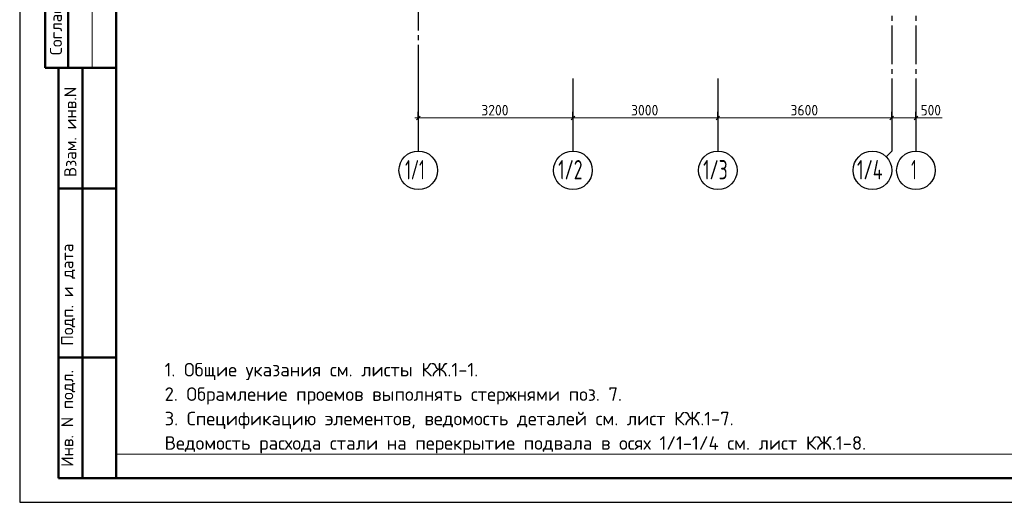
# Model space of a CAD drawing. Header units: millimetres. Extents: x 0 to 42000, y -59 to 29700.
# Tile 1 of 17: x 0 to 20379, y 0 to 9997. Entities that reach past the tile are written whole.
import ezdxf

# ---------------------------------------------------------------- set-up
doc = ezdxf.new("R2010")
doc.units = ezdxf.units.MM
doc.linetypes.add('______5', pattern=[1100, 800, -100, 100, -100])
for name, color, linetype, lineweight in [('Standard', 7, 'Continuous', 25), ('Примечания', 7, 'Continuous', 13), ('Размерная линия_ общее', 7, 'Continuous', 13)]:
    doc.layers.add(name, color=color, linetype=linetype, lineweight=lineweight)
doc.layers.add('Оси', color=7, linetype='______5', lineweight=13, true_color=0x656565)
doc.styles.add('ISOCPEUR', font='txt')

msp = doc.modelspace()

# ---------------------------------------------------------------- linework, layer by layer
at = {"layer": 'Standard', "color": 7, "linetype": 'Continuous', "lineweight": 25, "transparency": 33554687}
msp.add_line((2000, 29200), (2000, 1058), dxfattribs=at)
at = {"layer": 'Standard', "color": 7, "linetype": 'Continuous', "lineweight": 50, "transparency": 33554687}
for p, q in [((527, 15500), (527, 9000)), ((527, 15500), (527, 9000)), ((1000, 15500), (1000, 9000)), ((0, 9000), (6, 9000)), ((527, 9000), (2000, 9000)), ((800, 500), (800, 9000)), ((800, 500), (800, 9000)), ((1300, 500), (1300, 9000)), ((800, 6500), (2000, 6500)), ((800, 3000), (2000, 3000)), ((2000, 500), (800, 500))]:
    msp.add_line(p, q, dxfattribs=at)
at = {"layer": 'Standard', "color": 7, "linetype": 'Continuous', "lineweight": 13, "transparency": 33554687}
msp.add_line((1500, 15500), (1500, 9000), dxfattribs=at)
at = {"layer": 'Standard', "color": 7, "linetype": 'Continuous', "lineweight": 25, "transparency": 33554687}
msp.add_lwpolyline([(0, 0), (42000, 0), (42000, 29700), (0, 29700), (0, 0)], close=True, dxfattribs=at)
at = {"layer": 'Standard', "color": 7, "linetype": 'Continuous', "lineweight": 50, "transparency": 33554687}
msp.add_lwpolyline([(2000, 29200), (41500, 29200), (41500, 500), (2000, 500), (2000, 29200)], close=True, dxfattribs=at)
at = {"layer": 'Standard', "color": 7, "linetype": 'Continuous', "lineweight": 13, "transparency": 33554687}
msp.add_lwpolyline([(23000, 29200), (2000, 29200), (2000, 1000), (23000, 1000), (23000, 29200)], dxfattribs=at)
at = {"layer": 'Оси', "color": 8, "linetype": '______5', "lineweight": -3, "transparency": 33554687}
for p, q in [((18050, 25273), (18050, 8776)), ((18550, 25273), (18550, 8776)), ((8250, 24873), (8250, 8776))]:
    msp.add_line(p, q, dxfattribs=at)
at = {"layer": 'Оси', "color": 7, "linetype": 'Continuous', "lineweight": 25, "transparency": 33554687}
for p, q in [((8250, 8776), (8250, 7276)), ((11450, 8776), (11450, 7276)), ((14450, 8776), (14450, 7276)), ((18550, 8776), (18550, 7276))]:
    msp.add_line(p, q, dxfattribs=at)
msp.add_lwpolyline([(18050, 8776), (18050, 7276), (17933, 7159)], dxfattribs=at)
for centre in [(8250, 6876), (11450, 6876), (14450, 6876), (17650, 6876), (18550, 6876)]:
    msp.add_circle(centre, 400, dxfattribs=at)
at = {"layer": 'Примечания', "color": 7, "linetype": 'Continuous', "lineweight": 13, "transparency": 33554687}
msp.add_line((18550, 7962), (19090, 7962), dxfattribs=at)
at = {"layer": 'Размерная линия_ общее', "color": 7, "linetype": 'Continuous', "lineweight": 13, "transparency": 33554687}
for p, q in [((8250, 7962), (8175, 7962)), ((8250, 7962), (11450, 7962)), ((11450, 7962), (14450, 7962)), ((14450, 7962), (18050, 7962)), ((18050, 7962), (18550, 7962)), ((18550, 7962), (18625, 7962))]:
    msp.add_line(p, q, dxfattribs=at)
at = {"layer": 'Размерная линия_ общее', "color": 7, "linetype": 'Continuous', "lineweight": 25, "transparency": 33554687}
for p, q in [((8212, 7925), (8287, 8000)), ((11412, 7925), (11487, 8000)), ((14412, 7925), (14487, 8000)), ((18012, 7925), (18087, 8000)), ((18512, 7925), (18587, 8000))]:
    msp.add_line(p, q, dxfattribs=at)
at = {"layer": 'Размерная линия_ общее', "color": 253, "linetype": 'Continuous', "lineweight": -3, "true_color": 0xa0a0a0, "transparency": 33554687}
for p, q in [((8250, 7962), (8250, 8087)), ((8250, 7962), (8250, 7837)), ((8250, 7962), (8250, 7476)), ((11450, 7962), (11450, 8087)), ((11450, 7962), (11450, 7837)), ((11450, 7962), (11450, 7962)), ((14450, 7962), (14450, 8087)), ((14450, 7962), (14450, 7837)), ((14450, 7962), (14450, 7962)), ((18050, 7962), (18050, 8087)), ((18050, 7962), (18050, 7837)), ((18050, 7962), (18050, 7476)), ((18550, 7962), (18550, 8087)), ((18550, 7962), (18550, 7837)), ((18550, 7962), (18550, 7476))]:
    msp.add_line(p, q, dxfattribs=at)

# ---------------------------------------------------------------- texts
at = {"layer": 'Standard', "color": 7, "linetype": 'Continuous', "lineweight": 50, "transparency": 33554687, "char_height": 250, "attachment_point": 7, "rotation": 90, "style": 'ISOCPEUR'}
for s, insert, width in [('\\A1;{\\fISOCPEUR|i0|b0;\\H250.000000;\\W1.000000;\\C7;Согласовано}\\P', (875, 9261), 2071.88), ('\\A1;{\\fISOCPEUR|i0|b0;\\H250.000000;\\W1.000000;\\C7;Взам. инв.N}\\P', (1173, 6736), 1909.1), ('\\A1;{\\fISOCPEUR|i0|b0;\\H250.000000;\\W1.000000;\\C7;Подп. и дата}\\P', (1149, 3242), 2197.06), ('\\A1;{\\fISOCPEUR|i0|b0;\\H250.000000;\\W1.000000;\\C7;Инв. N подл.}\\P', (1149, 734), 2021.79)]:
    msp.add_mtext(s, dxfattribs=dict(at, insert=insert, width=width))
at = {"layer": 'Standard', "color": 7, "linetype": 'Continuous', "lineweight": 13, "transparency": 33554687, "insert": (3000, 2887), "char_height": 280, "width": 14802.9, "attachment_point": 1, "line_spacing_factor": 1.084337}
msp.add_mtext('\\A1;{\\fISOCPEUR|i0|b0;\\H279.999995;\\W1.000000;\\C7;1. Общие указания см. листы КЖ.1-1.}\\P{\\fISOCPEUR|i0|b0;\\H279.999995;\\W1.000000;\\C7;2. Обрамление проемов выполнять стержнями поз. 7.}\\P{\\fISOCPEUR|i0|b0;\\H279.999995;\\W1.000000;\\C7;3. Спецификацию элементов, ведомость деталей см. лист КЖ.1-7.}\\P{\\fISOCPEUR|i0|b0;\\H279.999995;\\W1.000000;\\C7;Ведомость расхода стали на перекрытие подвала в осях 1/1-1/4 см. лист КЖ.1-8.}\\P', dxfattribs=at)
at = {"layer": 'Оси', "color": 7, "linetype": 'Continuous', "lineweight": 35, "transparency": 33554687, "char_height": 400, "attachment_point": 7, "style": 'ISOCPEUR'}
for s, insert, width in [('\\W0.59;1/1', (7978, 6689), 662.04), ('\\W0.66;1/2', (11146, 6689), 739.74), ('\\W0.66;1/3', (14146, 6689), 739.75), ('\\W0.67;1/4', (17330, 6689), 772.97), ('\\W0.56;1', (18450, 6689), 311.11)]:
    msp.add_mtext(s, dxfattribs=dict(at, insert=insert, width=width))
at = {"layer": 'Размерная линия_ общее', "color": 7, "linetype": 'Continuous', "lineweight": 25, "transparency": 33554687, "char_height": 220, "attachment_point": 7, "style": 'ISOCPEUR'}
for s, insert, width in [('\\W0.93;3200', (9553, 8012), 718.09), ('\\W0.93;3000', (12653, 8012), 718.09), ('\\W0.93;3600', (15953, 8012), 718.09), ('\\W0.91;500', (18647, 8012), 561.98)]:
    msp.add_mtext(s, dxfattribs=dict(at, insert=insert, width=width))

doc.saveas('drawing.dxf')
